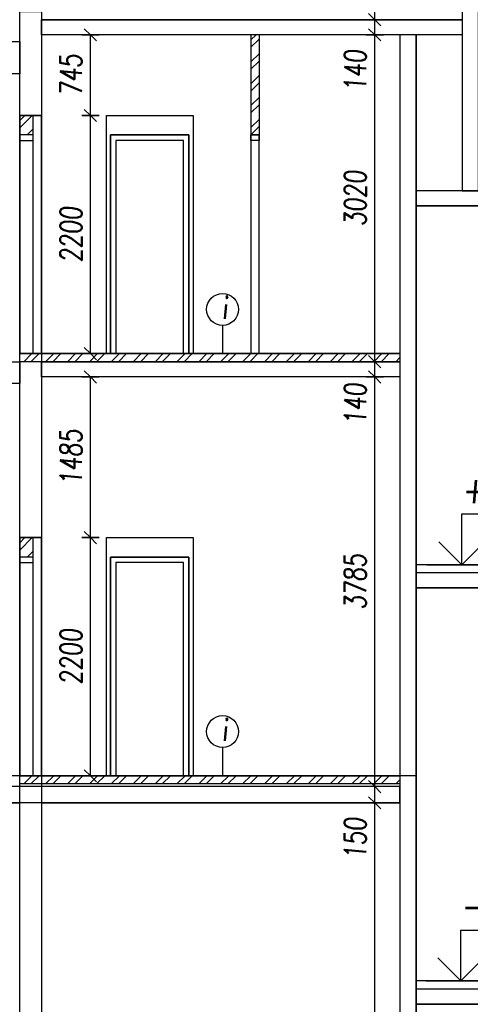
# Model space of a CAD drawing. Header units: millimetres. Extents: x 22267 to 193155, y 329430 to 541733.
# Tile 34 of 89: x 136537 to 140697, y 342419 to 351515. Entities that reach past the tile are written whole.
import ezdxf

# ---------------------------------------------------------------- set-up
doc = ezdxf.new("R2010")
doc.units = ezdxf.units.MM
doc.linetypes.add('ČERCHOVANÁ', pattern=[25.4, 12.7, -6.35, 0, -6.35])
for name, color, linetype in [('BOURÁNÍ PŘÍČEK', 30, 'Continuous'), ('DVERE', 4, 'Continuous'), ('KOTY', 7, 'Continuous'), ('KOTY_100', 7, 'Continuous'), ('KÓTY BP PODLAHA', 255, 'Continuous'), ('KÓTY BP PŘÍČKY', 255, 'Continuous'), ('OSY', 7, 'Continuous'), ('TENKA', 4, 'Continuous'), ('TLUSTA', 2, 'Continuous'), ('ŽB', 1, 'Continuous')]:
    doc.layers.add(name, color=color, linetype=linetype)
doc.layers.add('POMOCNA_ZU', color=200, linetype='Continuous', plot=False)
doc.styles.add('CS-ROMANS', font='romans.shx', dxfattribs={"width": 0.75, "oblique": 5})
doc.styles.add('CS-ROMANS_100', font='romans.shx', dxfattribs={"width": 0.75, "oblique": 5, "height": 200})
doc.styles.add('ROMANS', font='romans.shx', dxfattribs={"width": 0.75, "oblique": 5, "height": 200})
doc.dimstyles.new('A_KÓTA_100', dxfattribs={"dimtxt": 200, "dimasz": 4, "dimexe": 100, "dimexo": 1500, "dimgap": 80, "dimtad": 1, "dimdec": 0, "dimdsep": 46, "dimtxsty": 'CS-ROMANS_100', "dimblk": 'KOT_CARA20', "dimcen": 90, "dimse1": 1, "dimse2": 1, "dimclrd": 256, "dimclre": 256, "dimclrt": 256, "dimadec": 0, "dimazin": 0, "dimtfac": 1, "dimtdec": 0, "dimtix": 1, "dimtmove": 2, "dimatfit": 3, "dimldrblk": 'OBLIQUE', "dimfxl": 1, "dimfxlon": 1, "dimtolj": 1, "dimarcsym": 0})

# ---------------------------------------------------------------- blocks, each defined once
blk = doc.blocks.new('VÝŠKOVÁ KÓTA 1')
at = {"ltscale": 0.25}
for p, q in [((0, 3.758), (9.586, 3.758)), ((0, 0), (0, 3.758)), ((0, 0), (-1.697, 1.697)), ((0, 0), (1.697, 1.697))]:
    blk.add_line(p, q, dxfattribs=at)
at = {"style": 'ROMANS', "oblique": 5, "width": 0.8}
blk.add_attdef('VÝŠKA', (0, 4.539), '', height=2, dxfattribs=at)
blk = doc.blocks.new('KOT_CARA20')
for p, q in [((0, 0), (-14.1, -14.1)), ((0, 20), (0, -20)), ((0, 0), (14.1, 14.1))]:
    blk.add_line(p, q)
blk = doc.blocks.new('*D3187')
at = {"layer": 'Defpoints', "color": 0, "transparency": 16777216}
for p in [(139814.6, 344280.5), (139949.6, 344280.5), (139967.2, 339185.5)]:
    blk.add_point(p, dxfattribs=at)
at = {"layer": 'KOTY_100', "lineweight": -2, "transparency": 16777216}
blk.add_line((139814.6, 339189.5), (139814.6, 344276.5), dxfattribs=at)
at = {"layer": 'KOTY_100', "lineweight": -2, "transparency": 16777216, "xscale": 4, "yscale": 4, "zscale": 4}
for p, rotation in [((139814.6, 344280.5), 90), ((139814.6, 339185.5), 270)]:
    blk.add_blockref('KOT_CARA20', p, dxfattribs=dict(at, rotation=rotation))
at = {"layer": 'KOTY_100', "transparency": 16777216, "insert": (139634.6, 341733), "char_height": 200, "attachment_point": 5, "rotation": 90, "style": 'CS-ROMANS_100'}
blk.add_mtext('\\A1;5095', dxfattribs=at)
blk = doc.blocks.new('_OBLIQUE')
at = {"color": 0, "linetype": 'ByBlock', "ltscale": 15}
blk.add_line((-0.5, -0.5), (0.5, 0.5), dxfattribs=at)
blk = doc.blocks.new('*D3188')
at = {"layer": 'Defpoints', "color": 0, "transparency": 16777216}
for p in [(139814.6, 344430.5), (139949.6, 344430.5), (139949.6, 344280.5)]:
    blk.add_point(p, dxfattribs=at)
at = {"layer": 'KOTY_100', "lineweight": -2, "transparency": 16777216}
for p, q in [((139814.6, 344434.5), (139814.6, 344438.5)), ((139814.6, 344280.5), (139814.6, 344430.5)), ((139814.6, 344276.5), (139814.6, 344272.5))]:
    blk.add_line(p, q, dxfattribs=at)
at = {"layer": 'KOTY_100', "lineweight": -2, "transparency": 16777216, "xscale": 4, "yscale": 4, "zscale": 4}
for p, rotation in [((139814.6, 344430.5), 270), ((139814.6, 344280.5), 90)]:
    blk.add_blockref('KOT_CARA20', p, dxfattribs=dict(at, rotation=rotation))
at = {"layer": 'KOTY_100', "transparency": 16777216, "insert": (139634.6, 343951.3), "char_height": 200, "attachment_point": 5, "rotation": 90, "style": 'CS-ROMANS_100'}
blk.add_mtext('\\A1;150', dxfattribs=at)
blk = doc.blocks.new('*D3189')
at = {"layer": 'Defpoints', "color": 0, "transparency": 16777216}
for p in [(139814.6, 348215.5), (139949.6, 348215.5), (139949.6, 344430.5)]:
    blk.add_point(p, dxfattribs=at)
at = {"layer": 'KOTY_100', "lineweight": -2, "transparency": 16777216}
blk.add_line((139814.6, 344434.5), (139814.6, 348211.5), dxfattribs=at)
at = {"layer": 'KOTY_100', "lineweight": -2, "transparency": 16777216, "xscale": 4, "yscale": 4, "zscale": 4}
for p, rotation in [((139814.6, 348215.5), 90), ((139814.6, 344430.5), 270)]:
    blk.add_blockref('KOT_CARA20', p, dxfattribs=dict(at, rotation=rotation))
at = {"layer": 'KOTY_100', "transparency": 16777216, "insert": (139634.6, 346323), "char_height": 200, "attachment_point": 5, "rotation": 90, "style": 'CS-ROMANS_100'}
blk.add_mtext('\\A1;3785', dxfattribs=at)
blk = doc.blocks.new('*D3190')
at = {"layer": 'Defpoints', "color": 0, "transparency": 16777216}
for p in [(139814.6, 348355.5), (139949.6, 348355.5), (139949.6, 348215.5)]:
    blk.add_point(p, dxfattribs=at)
at = {"layer": 'KOTY_100', "lineweight": -2, "transparency": 16777216}
for p, q in [((139814.6, 348359.5), (139814.6, 348363.5)), ((139814.6, 348215.5), (139814.6, 348355.5)), ((139814.6, 348211.5), (139814.6, 348207.5))]:
    blk.add_line(p, q, dxfattribs=at)
at = {"layer": 'KOTY_100', "lineweight": -2, "transparency": 16777216, "xscale": 4, "yscale": 4, "zscale": 4}
for p, rotation in [((139814.6, 348355.5), 270), ((139814.6, 348215.5), 90)]:
    blk.add_blockref('KOT_CARA20', p, dxfattribs=dict(at, rotation=rotation))
at = {"layer": 'KOTY_100', "transparency": 16777216, "insert": (139634.6, 347965.5), "char_height": 200, "attachment_point": 5, "rotation": 90, "style": 'CS-ROMANS_100'}
blk.add_mtext('\\A1;140', dxfattribs=at)
blk = doc.blocks.new('*D3191')
at = {"layer": 'Defpoints', "color": 0, "transparency": 16777216}
for p in [(139814.6, 351375.5), (139949.6, 351375.5), (139949.6, 348355.5)]:
    blk.add_point(p, dxfattribs=at)
at = {"layer": 'KOTY_100', "lineweight": -2, "transparency": 16777216}
blk.add_line((139814.6, 348359.5), (139814.6, 351371.5), dxfattribs=at)
at = {"layer": 'KOTY_100', "lineweight": -2, "transparency": 16777216, "xscale": 4, "yscale": 4, "zscale": 4}
for p, rotation in [((139814.6, 351375.5), 90), ((139814.6, 348355.5), 270)]:
    blk.add_blockref('KOT_CARA20', p, dxfattribs=dict(at, rotation=rotation))
at = {"layer": 'KOTY_100', "transparency": 16777216, "insert": (139634.6, 349865.5), "char_height": 200, "attachment_point": 5, "rotation": 90, "style": 'CS-ROMANS_100'}
blk.add_mtext('\\A1;3020', dxfattribs=at)
blk = doc.blocks.new('*D3192')
at = {"layer": 'Defpoints', "color": 0, "transparency": 16777216}
for p in [(139814.6, 351515.5), (139949.6, 351515.5), (139949.6, 351375.5)]:
    blk.add_point(p, dxfattribs=at)
at = {"layer": 'KOTY_100', "lineweight": -2, "transparency": 16777216}
for p, q in [((139814.6, 351519.5), (139814.6, 351523.5)), ((139814.6, 351375.5), (139814.6, 351515.5)), ((139814.6, 351371.5), (139814.6, 351367.5))]:
    blk.add_line(p, q, dxfattribs=at)
at = {"layer": 'KOTY_100', "lineweight": -2, "transparency": 16777216, "xscale": 4, "yscale": 4, "zscale": 4}
for p, rotation in [((139814.6, 351515.5), 270), ((139814.6, 351375.5), 90)]:
    blk.add_blockref('KOT_CARA20', p, dxfattribs=dict(at, rotation=rotation))
at = {"layer": 'KOTY_100', "transparency": 16777216, "insert": (139634.6, 351043.9), "char_height": 200, "attachment_point": 5, "rotation": 90, "style": 'CS-ROMANS_100'}
blk.add_mtext('\\A1;140', dxfattribs=at)
blk = doc.blocks.new('*D3193')
at = {"layer": 'Defpoints', "color": 0, "transparency": 16777216}
for p in [(139814.6, 354535.5), (140011.2, 354535.5), (139949.6, 351515.5)]:
    blk.add_point(p, dxfattribs=at)
at = {"layer": 'KOTY_100', "lineweight": -2, "transparency": 16777216}
blk.add_line((139814.6, 351519.5), (139814.6, 354531.5), dxfattribs=at)
at = {"layer": 'KOTY_100', "lineweight": -2, "transparency": 16777216, "xscale": 4, "yscale": 4, "zscale": 4}
for p, rotation in [((139814.6, 354535.5), 90), ((139814.6, 351515.5), 270)]:
    blk.add_blockref('KOT_CARA20', p, dxfattribs=dict(at, rotation=rotation))
at = {"layer": 'KOTY_100', "transparency": 16777216, "insert": (139634.6, 353025.5), "char_height": 200, "attachment_point": 5, "rotation": 90, "style": 'CS-ROMANS_100'}
blk.add_mtext('\\A1;3020', dxfattribs=at)
blk = doc.blocks.new('*D3426')
at = {"layer": 'Defpoints', "color": 0, "transparency": 16777216}
for p in [(136737.4, 350630.5), (137189.8, 350630.5), (136832.1, 348430.5)]:
    blk.add_point(p, dxfattribs=at)
at = {"layer": 'KÓTY BP PŘÍČKY', "lineweight": -2, "transparency": 16777216}
blk.add_line((137189.8, 348434.5), (137189.8, 350626.5), dxfattribs=at)
at = {"layer": 'KÓTY BP PŘÍČKY', "lineweight": -2, "transparency": 16777216, "xscale": 4, "yscale": 4, "zscale": 4}
for p, rotation in [((137189.8, 350630.5), 90), ((137189.8, 348430.5), 270)]:
    blk.add_blockref('KOT_CARA20', p, dxfattribs=dict(at, rotation=rotation))
at = {"layer": 'KÓTY BP PŘÍČKY', "transparency": 16777216, "insert": (137009.8, 349530.5), "char_height": 200, "attachment_point": 5, "rotation": 90, "style": 'CS-ROMANS_100'}
blk.add_mtext('\\A1;2200', dxfattribs=at)
blk = doc.blocks.new('*D3427')
at = {"layer": 'Defpoints', "color": 0, "transparency": 16777216}
for p in [(137189.8, 351375.5), (137397, 351375.5), (136737.4, 350630.5)]:
    blk.add_point(p, dxfattribs=at)
at = {"layer": 'KÓTY BP PŘÍČKY', "lineweight": -2, "transparency": 16777216}
blk.add_line((137189.8, 350634.5), (137189.8, 351371.5), dxfattribs=at)
at = {"layer": 'KÓTY BP PŘÍČKY', "lineweight": -2, "transparency": 16777216, "xscale": 4, "yscale": 4, "zscale": 4}
for p, rotation in [((137189.8, 351375.5), 90), ((137189.8, 350630.5), 270)]:
    blk.add_blockref('KOT_CARA20', p, dxfattribs=dict(at, rotation=rotation))
at = {"layer": 'KÓTY BP PŘÍČKY', "transparency": 16777216, "insert": (137009.8, 351003), "char_height": 200, "attachment_point": 5, "rotation": 90, "style": 'CS-ROMANS_100'}
blk.add_mtext('\\A1;745', dxfattribs=at)
blk = doc.blocks.new('*D3500')
at = {"layer": 'Defpoints', "color": 0, "transparency": 16777216}
for p in [(136737.4, 346730.5), (137189.8, 346730.5), (137031.4, 344530.5)]:
    blk.add_point(p, dxfattribs=at)
at = {"layer": 'KÓTY BP PŘÍČKY', "lineweight": -2, "transparency": 16777216}
blk.add_line((137189.8, 344534.5), (137189.8, 346726.5), dxfattribs=at)
at = {"layer": 'KÓTY BP PŘÍČKY', "lineweight": -2, "transparency": 16777216, "xscale": 4, "yscale": 4, "zscale": 4}
for p, rotation in [((137189.8, 346730.5), 90), ((137189.8, 344530.5), 270)]:
    blk.add_blockref('KOT_CARA20', p, dxfattribs=dict(at, rotation=rotation))
at = {"layer": 'KÓTY BP PŘÍČKY', "transparency": 16777216, "insert": (137009.8, 345630.5), "char_height": 200, "attachment_point": 5, "rotation": 90, "style": 'CS-ROMANS_100'}
blk.add_mtext('\\A1;2200', dxfattribs=at)
blk = doc.blocks.new('*D3501')
at = {"layer": 'Defpoints', "color": 0, "transparency": 16777216}
for p in [(137189.8, 348215.5), (137452.2, 348215.5), (136737.4, 346730.5)]:
    blk.add_point(p, dxfattribs=at)
at = {"layer": 'KÓTY BP PŘÍČKY', "lineweight": -2, "transparency": 16777216}
blk.add_line((137189.8, 346734.5), (137189.8, 348211.5), dxfattribs=at)
at = {"layer": 'KÓTY BP PŘÍČKY', "lineweight": -2, "transparency": 16777216, "xscale": 4, "yscale": 4, "zscale": 4}
for p, rotation in [((137189.8, 348215.5), 90), ((137189.8, 346730.5), 270)]:
    blk.add_blockref('KOT_CARA20', p, dxfattribs=dict(at, rotation=rotation))
at = {"layer": 'KÓTY BP PŘÍČKY', "transparency": 16777216, "insert": (137009.8, 347473), "char_height": 200, "attachment_point": 5, "rotation": 90, "style": 'CS-ROMANS_100'}
blk.add_mtext('\\A1;1485', dxfattribs=at)

msp = doc.modelspace()

# ---------------------------------------------------------------- hatches: boundary and pattern name
at = {"layer": 'BOURÁNÍ PŘÍČEK'}
h = msp.add_hatch(dxfattribs=at)
h.set_pattern_fill('ANSI32', color=256, scale=15)
h.set_pattern_definition([(45, (98611.44, -51625), (-101.02788, 101.02788), []), (45, (98678.79, -51625), (-101.02788, 101.02788), [])])
h.paths.add_polyline_path([(138672.4, 351375.5), (138747.4, 351375.5), (138747.4, 350450.5), (138672.4, 350450.5)])
h = msp.add_hatch(dxfattribs=at)
h.set_pattern_fill('ANSI32', color=256, scale=15)
h.set_pattern_definition([(45, (96476.44, -52370), (-101.02788, 101.02788), []), (45, (96543.79, -52370), (-101.02788, 101.02788), [])])
h.paths.add_polyline_path([(136537.4, 350630.5), (136662.4, 350630.5), (136662.4, 350450.5), (136537.4, 350450.5)])
h = msp.add_hatch(dxfattribs=at)
h.set_pattern_fill('ANSI32', color=256, scale=15)
h.set_pattern_definition([(45, (0, -53720), (-101.02788, 101.02788), []), (45, (67.35, -53720), (-101.02788, 101.02788), [])])
h.paths.add_polyline_path([(136537.4, 348430.5), (140047.4, 348430.5), (140047.4, 348355.5), (136537.4, 348355.5)])
h = msp.add_hatch(dxfattribs=at)
h.set_pattern_fill('ANSI32', color=256, scale=15)
h.set_pattern_definition([(45, (96476.44, -56270), (-101.02788, 101.02788), []), (45, (96543.79, -56270), (-101.02788, 101.02788), [])])
h.paths.add_polyline_path([(136537.4, 346730.5), (136662.4, 346730.5), (136662.4, 346550.5), (136537.4, 346550.5)])
h = msp.add_hatch(dxfattribs=at)
h.set_pattern_fill('ANSI32', color=256, scale=15)
h.set_pattern_definition([(45, (3e-10, -57620), (-101.02788, 101.02788), []), (45, (67.35, -57620), (-101.02788, 101.02788), [])])
h.paths.add_polyline_path([(136537.4, 344530.5), (140047.4, 344530.5), (140047.4, 344455.5), (136537.4, 344455.5)])

# ---------------------------------------------------------------- linework, layer by layer
for points in [[(136737.4, 406325.5), (136737.4, 336050.5)], [(138672.4, 351375.5), (138672.4, 350450.5)], [(138747.4, 351375.5), (138747.4, 350450.5)], [(140047.4, 351375.5), (140047.4, 336100.5)], [(140197.4, 351375.5), (140197.4, 336100.5)], [(136662.4, 348430.5), (136662.4, 350630.5)], [(136662.4, 344530.5), (136662.4, 346730.5)]]:
    msp.add_lwpolyline(points, dxfattribs=at)
for points in [[(136537.4, 348430.5), (136737.4, 348430.5), (136737.4, 350630.5), (136537.4, 350630.5)], [(136537.4, 350630.5), (136737.4, 350630.5), (136737.4, 348430.5), (136537.4, 348430.5)], [(136537.4, 350400.5), (136662.4, 350400.5), (136662.4, 350450.5), (136537.4, 350450.5)], [(137374.9, 348430.5), (138099.9, 348430.5), (138099.9, 350450.5), (137374.9, 350450.5)], [(137374.9, 350450.5), (138099.9, 350450.5), (138099.9, 348430.5), (137374.9, 348430.5)], [(137424.9, 348430.5), (138049.9, 348430.5), (138049.9, 350400.5), (137424.9, 350400.5)], [(138672.4, 350450.5), (138747.4, 350450.5), (138747.4, 350400.5), (138672.4, 350400.5)], [(138672.4, 348430.5), (138747.4, 348430.5), (138747.4, 350450.5), (138672.4, 350450.5)], [(136537.4, 348430.5), (140047.4, 348430.5), (140047.4, 348355.5), (136537.4, 348355.5)], [(136537.4, 344530.5), (136737.4, 344530.5), (136737.4, 346730.5), (136537.4, 346730.5)], [(136537.4, 346730.5), (136737.4, 346730.5), (136737.4, 344530.5), (136537.4, 344530.5)], [(136537.4, 346500.5), (136662.4, 346500.5), (136662.4, 346550.5), (136537.4, 346550.5)], [(137374.9, 344530.5), (138099.9, 344530.5), (138099.9, 346550.5), (137374.9, 346550.5)], [(137374.9, 346550.5), (138099.9, 346550.5), (138099.9, 344530.5), (137374.9, 344530.5)], [(137424.9, 344530.5), (138049.9, 344530.5), (138049.9, 346500.5), (137424.9, 346500.5)], [(136537.4, 344530.5), (140047.4, 344530.5), (140047.4, 344455.5), (136537.4, 344455.5)]]:
    msp.add_lwpolyline(points, close=True, dxfattribs=at)
at = {"layer": 'DVERE'}
for points in [[(137337.4, 350630.5), (138137.4, 350630.5), (138137.4, 348430.5), (137337.4, 348430.5)], [(137337.4, 346730.5), (138137.4, 346730.5), (138137.4, 344530.5), (137337.4, 344530.5)]]:
    msp.add_lwpolyline(points, close=True, dxfattribs=at)
at = {"layer": 'KOTY', "linetype": 'ByBlock'}
for p, q in [((140295, 346480.5), (141612.1, 346480.5)), ((140287, 342635.5), (141604, 342635.5))]:
    msp.add_line(p, q, dxfattribs=at)
at = {"layer": 'KÓTY BP PODLAHA'}
for centre in [(138410.3, 348839), (138410.3, 344939)]:
    msp.add_circle(centre, 147.1, dxfattribs=at)
at = {"layer": 'KÓTY BP PŘÍČKY'}
for p, q in [((138410.3, 348691.9), (138410.3, 348430.5)), ((138410.3, 344791.9), (138410.3, 344530.5))]:
    msp.add_line(p, q, dxfattribs=at)
at = {"layer": 'OSY', "linetype": 'ČERCHOVANÁ', "ltscale": 25}
msp.add_lwpolyline([(136537.4, 331387.3), (136537.4, 408305.5)], dxfattribs=at)
at = {"layer": 'POMOCNA_ZU', "color": 1}
msp.add_lwpolyline([(140197.4, 344530.5), (126822.3, 344530.5)], dxfattribs=at)
at = {"layer": 'TENKA'}
for points in [[(140622.4, 351515.5), (136737.4, 351515.5)], [(134762.4, 351015.5), (129937.4, 351015.5), (129937.4, 351315.5), (136537.4, 351315.5), (136537.4, 351015.5), (134837.4, 351015.5)], [(140047.4, 348355.5), (136737.4, 348355.5)], [(141502.4, 346405.5), (140197.4, 346405.5)], [(140047.4, 344430.5), (132537.4, 344430.5)], [(141502.4, 342560.5), (140197.4, 342560.5)]]:
    msp.add_lwpolyline(points, dxfattribs=at)
at = {"layer": 'TLUSTA'}
for points in [[(140622.4, 402075.5), (140622.4, 349935.5)], [(140622.4, 351375.5), (136737.4, 351375.5)], [(140622.4, 349935.5), (140197.4, 349935.5)], [(142072.4, 349795.5), (140197.4, 349795.5)], [(140047.4, 348430.5), (136737.4, 348430.5)], [(140047.4, 348215.5), (136737.4, 348215.5)], [(141502.4, 346480.5), (140197.4, 346480.5)], [(141502.4, 346265.5), (140197.4, 346265.5)], [(140047.4, 344530.5), (132537.4, 344530.5)], [(140047.4, 344280.5), (132787.4, 344280.5)], [(141502.4, 342635.5), (140197.4, 342635.5)], [(141502.4, 342420.5), (140197.4, 342420.5)]]:
    msp.add_lwpolyline(points, dxfattribs=at)
at = {"layer": 'ŽB'}
for points in [[(140622.4, 402075.5), (140622.4, 349935.5), (140772.4, 349935.5), (140772.4, 402075.5)], [(132572.4, 343910.5), (132787.4, 343910.5), (132787.4, 344280.5), (136537.4, 344280.5), (136537.4, 344430.5), (132572.4, 344430.5), (132572.4, 343910.5)]]:
    msp.add_lwpolyline(points, dxfattribs=at)
for points in [[(136537.4, 351590.5), (136737.4, 351590.5), (136737.4, 350630.5), (136537.4, 350630.5)], [(136737.4, 351515.5), (140622.4, 351515.5), (140622.4, 351375.5), (136737.4, 351375.5)], [(140047.4, 341460.5), (140197.4, 341460.5), (140197.4, 351375.5), (140047.4, 351375.5)], [(140197.4, 349795.5), (142072.4, 349795.5), (142072.4, 349935.5), (140197.4, 349935.5)], [(136537.4, 348430.5), (136737.4, 348430.5), (136737.4, 346730.5), (136537.4, 346730.5)], [(129937.4, 348355.5), (136537.4, 348355.5), (136537.4, 348155.5), (129937.4, 348155.5)], [(136737.4, 348355.5), (140047.4, 348355.5), (140047.4, 348215.5), (136737.4, 348215.5)], [(140197.4, 346265.5), (141502.4, 346265.5), (141502.4, 346405.5), (140197.4, 346405.5)], [(136537.4, 344530.5), (136737.4, 344530.5), (136737.4, 341460.5), (136537.4, 341460.5)], [(136737.4, 344280.5), (140047.4, 344280.5), (140047.4, 344430.5), (136737.4, 344430.5)], [(140197.4, 342420.5), (141502.4, 342420.5), (141502.4, 342560.5), (140197.4, 342560.5)]]:
    msp.add_lwpolyline(points, close=True, dxfattribs=at)

# ---------------------------------------------------------------- block references
at = {"layer": 'KOTY', "xscale": 125, "yscale": 125, "zscale": 125}
for p, values in [((140618, 346480.5), {'VÝŠKA': '+1,950'}), ((140609.9, 342635.5), {'VÝŠKA': '-1,895'})]:
    msp.add_blockref('VÝŠKOVÁ KÓTA 1', p, dxfattribs=at).add_auto_attribs(values)

# ---------------------------------------------------------------- texts
at = {"layer": 'KÓTY BP PODLAHA', "char_height": 200, "width": 78.647, "attachment_point": 4, "style": 'CS-ROMANS'}
for insert in [(138406.4, 348852), (138406.4, 344952)]:
    msp.add_mtext('\\A1;i', dxfattribs=dict(at, insert=insert))

# ---------------------------------------------------------------- dimensions: what is measured, and where the dimension line sits
at = {"layer": 'KOTY_100'}
for base, p1, p2, picture, middle in [((139814.6, 354535.5), (139949.6, 351515.5), (140011.2, 354535.5), '*D3193', (139634.6, 353025.5)), ((139814.6, 351375.5), (139949.6, 348355.5), (139949.6, 351375.5), '*D3191', (139634.6, 349865.5)), ((139814.6, 348215.5), (139949.6, 344430.5), (139949.6, 348215.5), '*D3189', (139634.6, 346323)), ((139814.6, 344280.5), (139967.2, 339185.5), (139949.6, 344280.5), '*D3187', (139634.6, 341733))]:
    dim = msp.add_linear_dim(base=base, p1=p1, p2=p2, angle=90, dimstyle='A_KÓTA_100', dxfattribs=at)
    dim.commit()
    dim.dimension.update_dxf_attribs({"geometry": picture, "text_midpoint": middle})
for base, p1, p2, picture, middle in [((139814.6, 351515.5), (139949.6, 351375.5), (139949.6, 351515.5), '*D3192', (139634.6, 351043.9)), ((139814.6, 348355.5), (139949.6, 348215.5), (139949.6, 348355.5), '*D3190', (139634.6, 347965.5)), ((139814.6, 344430.5), (139949.6, 344280.5), (139949.6, 344430.5), '*D3188', (139634.6, 343951.3))]:
    dim = msp.add_linear_dim(base=base, p1=p1, p2=p2, angle=90, dimstyle='A_KÓTA_100', dxfattribs=at)
    dim.commit()
    dim.dimension.update_dxf_attribs({"geometry": picture, "text_midpoint": middle, "dimtype": 160})
at = {"layer": 'KÓTY BP PŘÍČKY'}
for base, p1, p2, picture, middle in [((137189.8, 351375.5), (136737.4, 350630.5), (137397, 351375.5), '*D3427', (137009.8, 351003)), ((137189.8, 350630.5), (136832.1, 348430.5), (136737.4, 350630.5), '*D3426', (137009.8, 349530.5)), ((137189.8, 348215.5), (136737.4, 346730.5), (137452.2, 348215.5), '*D3501', (137009.8, 347473)), ((137189.8, 346730.5), (137031.4, 344530.5), (136737.4, 346730.5), '*D3500', (137009.8, 345630.5))]:
    dim = msp.add_linear_dim(base=base, p1=p1, p2=p2, angle=90, dimstyle='A_KÓTA_100', dxfattribs=at)
    dim.commit()
    dim.dimension.update_dxf_attribs({"geometry": picture, "text_midpoint": middle})

doc.saveas('drawing.dxf')
